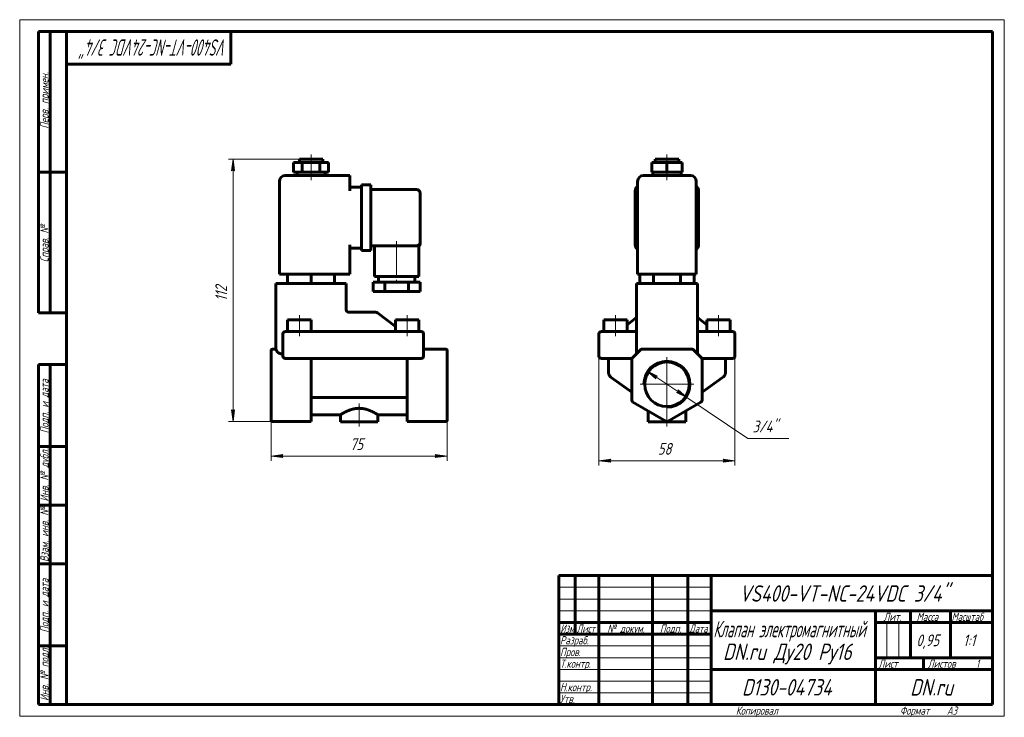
# Model space of a CAD drawing. Header units: millimetres. Extents: x 0 to 420, y 0 to 297.
import ezdxf

# ---------------------------------------------------------------- set-up
doc = ezdxf.new("R2010")
doc.units = ezdxf.units.MM
for name, pattern in [('K5LT_AXLED', [19.5, 15, -1.5, 1.5, -1.5]), ('K5LT_BASIC', [0]), ('K5LT_THIN', [0])]:
    doc.linetypes.add(name, pattern=pattern)
doc.layers.add('Системный слой', color=7, linetype='Continuous')
doc.layers.add('Системный слой (1)', color=7, linetype='Continuous', true_color=0x6c6c6c)
doc.styles.add('KDIMTEXTSTYLE', font='GOST_AU.SHX', dxfattribs={"width": 0.96, "oblique": 15, "height": 5})
doc.styles.add('KTEXTSTYLE', font='GOST_AU.SHX', dxfattribs={"width": 0.96, "height": 5})
doc.dimstyles.new('KDIMSTYLE (1.00)', dxfattribs={"dimtxt": 5, "dimasz": 1, "dimexe": 2, "dimexo": 0, "dimgap": 1, "dimtad": 1, "dimtxsty": 'KDIMTEXTSTYLE', "dimsah": 1, "dimcen": 0, "dimdle": 1, "dimadec": 0, "dimazin": 0, "dimtfac": 0.667, "dimtmove": 0, "dimatfit": 3, "dimfxl": 1, "dimtvp": 1, "dimtolj": 1, "dimtzin": 0, "dimarcsym": 0})

# ---------------------------------------------------------------- blocks, each defined once
blk = doc.blocks.new('U0')
at = {"layer": 'Системный слой (1)', "color": 150, "linetype": 'K5LT_BASIC', "lineweight": 60, "true_color": 0x0080ff}
for p, q in [((289.11, 169.59), (289.1, 169.69)), ((289.13, 169.52), (289.11, 169.59)), ((289.14, 169.48), (289.13, 169.52))]:
    blk.add_line(p, q, dxfattribs=at)
blk = doc.blocks.new('U1')
at = {"layer": 'Системный слой (1)', "color": 150, "linetype": 'K5LT_BASIC', "lineweight": 60, "true_color": 0x0080ff}
for q in [(290.81, 152.85), (291.1, 152.57)]:
    blk.add_line((291.1, 152.57), q, dxfattribs=at)
blk = doc.blocks.new('U2')
at = {"layer": 'Системный слой (1)', "color": 150, "linetype": 'K5LT_BASIC', "lineweight": 60, "true_color": 0x0080ff}
for p, q in [((263.07, 169.48), (263.08, 169.52)), ((263.08, 169.52), (263.1, 169.59)), ((263.1, 169.59), (263.1, 169.69))]:
    blk.add_line(p, q, dxfattribs=at)
blk = doc.blocks.new('U3')
at = {"layer": 'Системный слой (1)', "color": 150, "linetype": 'K5LT_BASIC', "lineweight": 60, "true_color": 0x0080ff}
for q in [(261.39, 152.85), (261.1, 152.57)]:
    blk.add_line((261.1, 152.57), q, dxfattribs=at)
blk = doc.blocks.new('U4')
at = {"layer": 'Системный слой (1)', "color": 30, "linetype": 'K5LT_AXLED', "lineweight": 18, "true_color": 0xff8000}
for q in [(276.1, 153.07), (264.6, 141.57), (287.6, 141.57), (276.1, 130.07)]:
    blk.add_line((276.1, 141.57), q, dxfattribs=at)
blk = doc.blocks.new('D0')
at = {"layer": 'Системный слой (1)'}
for points in [[(251.6, 108.96), (252.1, 109.61), (247.1, 108.96), (252.1, 108.3)], [(305.1, 108.96), (300.1, 109.61), (300.6, 108.96), (300.1, 108.3)]]:
    blk.add_hatch(color=7, dxfattribs=at).paths.add_polyline_path(points)
at = {"layer": 'Системный слой (1)', "color": 7, "linetype": 'K5LT_THIN', "lineweight": 18}
for p, q in [((247.1, 158.32), (247.1, 106.96)), ((305.1, 158.32), (305.1, 106.96)), ((247.1, 108.96), (252.1, 109.61)), ((252.1, 109.61), (251.6, 108.96)), ((300.6, 108.96), (300.1, 109.61)), ((300.1, 109.61), (305.1, 108.96)), ((252.1, 108.3), (247.1, 108.96)), ((251.6, 108.96), (252.1, 108.3)), ((305.1, 108.96), (300.1, 108.3)), ((300.1, 108.3), (300.6, 108.96))]:
    blk.add_line(p, q, dxfattribs=at)
blk.add_wipeout([(272.22, 109.96), (272.22, 117.34), (279.68, 117.34), (279.68, 109.96)]).dxf.layer = 'Системный слой (1)'
blk.add_line((247.1, 108.96), (305.1, 108.96), dxfattribs=at)
at = {"layer": 'Системный слой (1)', "color": 7, "insert": (272.22, 116.54), "char_height": 5, "attachment_point": 1, "style": 'KTEXTSTYLE'}
blk.add_mtext('\\H5.0;\\W1.000;\\Q15;\\Q15;\\W0.965;58', dxfattribs=at)
blk = doc.blocks.new('KDIMARROW_01')
at = {"layer": 'Системный слой'}
blk.add_hatch(color=0, dxfattribs=at).paths.add_polyline_path([(0, 0), (-5, 0.66), (-4.5, 0), (-5, -0.66)])
at = {"layer": 'Системный слой', "color": 0, "linetype": 'K5LT_THIN', "lineweight": 18}
for p, q in [((-4.5, 0), (-5, 0.66)), ((-5, 0.66), (0, 0)), ((0, 0), (-5, -0.66)), ((-5, -0.66), (-4.5, 0))]:
    blk.add_line(p, q, dxfattribs=at)
at = {"layer": 'Системный слой (1)', "color": 0, "linetype": 'K5LT_THIN', "lineweight": 18}
blk.add_line((107.29, 141.57), (106.29, 141.57), dxfattribs=at)
blk = doc.blocks.new('D1')
at = {"layer": 'Системный слой (1)'}
for points in [[(272.11, 145.03), (267.58, 147.26), (271.37, 143.93), (271.33, 144.76)], [(284.62, 135.87), (280.83, 139.2), (280.88, 138.37), (280.1, 138.1)]]:
    blk.add_hatch(color=7, dxfattribs=at).paths.add_polyline_path(points)
at = {"layer": 'Системный слой (1)', "color": 7, "linetype": 'K5LT_THIN', "lineweight": 18}
for p, q in [((267.58, 147.26), (272.11, 145.03)), ((271.37, 143.93), (267.58, 147.26)), ((267.58, 147.26), (284.62, 135.87)), ((272.11, 145.03), (271.33, 144.76)), ((271.33, 144.76), (271.37, 143.93)), ((280.88, 138.37), (280.83, 139.2)), ((280.83, 139.2), (284.62, 135.87)), ((280.1, 138.1), (280.88, 138.37)), ((284.62, 135.87), (280.1, 138.1))]:
    blk.add_line(p, q, dxfattribs=at)
blk.add_wipeout([(312.62, 119.49), (312.62, 126.87), (325.54, 126.87), (325.54, 119.49)]).dxf.layer = 'Системный слой (1)'
for p, q in [((284.62, 135.87), (310.62, 118.49)), ((310.62, 118.49), (328.08, 118.49))]:
    blk.add_line(p, q, dxfattribs=at)
at = {"layer": 'Системный слой (1)', "color": 7, "insert": (312.62, 126.08), "char_height": 5, "attachment_point": 1, "style": 'KTEXTSTYLE'}
blk.add_mtext('\\H5.0;\\W1.000;\\Q15;\\Q15;\\W0.965;3/4"', dxfattribs=at)
blk = doc.blocks.new('U5')
at = {"layer": 'Системный слой (1)', "color": 150, "linetype": 'K5LT_BASIC', "lineweight": 60, "true_color": 0x0080ff}
for p, q in [((124.29, 128.57), (136.79, 128.57)), ((152.79, 128.57), (165.29, 128.57))]:
    blk.add_line(p, q, dxfattribs=at)
blk = doc.blocks.new('U6')
at = {"layer": 'Системный слой (1)', "color": 150, "linetype": 'K5LT_BASIC', "lineweight": 60, "true_color": 0x0080ff}
for p in [(170.79, 202.07), (170.79, 201.68), (170.79, 201.68)]:
    blk.add_line(p, (170.79, 201.68), dxfattribs=at)
blk = doc.blocks.new('D2')
at = {"layer": 'Системный слой (1)'}
for points in [[(111.79, 110.96), (112.29, 111.61), (107.29, 110.96), (112.29, 110.3)], [(182.29, 110.96), (177.29, 111.61), (177.79, 110.96), (177.29, 110.3)]]:
    blk.add_hatch(color=7, dxfattribs=at).paths.add_polyline_path(points)
at = {"layer": 'Системный слой (1)', "color": 7, "linetype": 'K5LT_THIN', "lineweight": 18}
for p, q in [((107.29, 126.29), (107.29, 108.96)), ((182.29, 126.29), (182.29, 108.96)), ((107.29, 110.96), (112.29, 111.61)), ((112.29, 110.3), (107.29, 110.96)), ((112.29, 111.61), (111.79, 110.96)), ((111.79, 110.96), (112.29, 110.3)), ((177.79, 110.96), (177.29, 111.61)), ((177.29, 111.61), (182.29, 110.96)), ((182.29, 110.96), (177.29, 110.3)), ((177.29, 110.3), (177.79, 110.96))]:
    blk.add_line(p, q, dxfattribs=at)
blk.add_wipeout([(140.91, 111.96), (140.91, 119.34), (148.37, 119.34), (148.37, 111.96)]).dxf.layer = 'Системный слой (1)'
blk.add_line((107.29, 110.96), (182.29, 110.96), dxfattribs=at)
at = {"layer": 'Системный слой (1)', "color": 7, "insert": (140.91, 118.54), "char_height": 5, "attachment_point": 1, "style": 'KTEXTSTYLE'}
blk.add_mtext('\\H5.0;\\W1.000;\\Q15;\\Q15;\\W0.965;75', dxfattribs=at)
blk = doc.blocks.new('D3')
at = {"layer": 'Системный слой (1)'}
for points in [[(91.69, 232.57), (91.03, 237.57), (90.37, 232.57), (91.03, 233.07)], [(91.03, 125.72), (91.69, 130.72), (91.03, 130.22), (90.37, 130.72)]]:
    blk.add_hatch(color=7, dxfattribs=at).paths.add_polyline_path(points)
at = {"layer": 'Системный слой (1)', "color": 7, "linetype": 'K5LT_THIN', "lineweight": 18}
for p, q in [((119.29, 237.57), (89.03, 237.57)), ((90.37, 232.57), (91.03, 237.57)), ((91.03, 237.57), (91.69, 232.57)), ((91.03, 233.07), (90.37, 232.57)), ((91.69, 232.57), (91.03, 233.07)), ((91.03, 125.72), (90.37, 130.72)), ((90.37, 130.72), (91.03, 130.22)), ((91.03, 130.22), (91.69, 130.72)), ((91.69, 130.72), (91.03, 125.72)), ((116.04, 125.72), (89.03, 125.72))]:
    blk.add_line(p, q, dxfattribs=at)
blk.add_wipeout([(90.03, 177.03), (82.65, 177.03), (82.65, 185.89), (90.03, 185.89)]).dxf.layer = 'Системный слой (1)'
blk.add_line((91.03, 237.57), (91.03, 125.72), dxfattribs=at)
at = {"layer": 'Системный слой (1)', "color": 7, "insert": (83.45, 177.03), "char_height": 5, "attachment_point": 1, "rotation": 90, "style": 'KTEXTSTYLE'}
blk.add_mtext('\\H5.0;\\W1.000;\\Q15;\\Q15;\\W0.965;112', dxfattribs=at)
blk = doc.blocks.new('U7')
at = {"color": 7, "linetype": 'K5LT_THIN', "lineweight": 18}
for p, q in [((0, 0), (0, 297)), ((0, 297), (420, 297)), ((420, 297), (420, 0)), ((230, 55), (295, 55)), ((230, 50), (295, 50)), ((230, 45), (295, 45)), ((369.96, 25), (369.96, 40)), ((374.98, 25), (374.98, 40)), ((230, 30), (295, 30)), ((230, 25), (295, 25)), ((230, 20), (295, 20)), ((230, 15), (295, 15)), ((230, 10), (295, 10)), ((420, 0), (0, 0))]:
    blk.add_line(p, q, dxfattribs=at)
at = {"color": 150, "linetype": 'K5LT_BASIC', "lineweight": 60, "true_color": 0x0080ff}
for p, q in [((8, 172), (8, 292)), ((20, 292), (8, 292)), ((13, 172), (13, 292)), ((20, 5), (20, 292)), ((20, 292), (415, 292)), ((90, 292), (90, 278)), ((415, 292), (415, 5)), ((90, 278), (20, 278)), ((20, 232), (8, 232)), ((20, 172), (8, 172)), ((8, 5), (8, 150)), ((20, 150), (8, 150)), ((13, 5), (13, 150)), ((20, 115), (8, 115)), ((20, 90), (8, 90)), ((20, 65), (8, 65)), ((230, 60), (415, 60)), ((230, 5), (230, 60)), ((237, 35), (237, 60)), ((247, 5), (247, 60)), ((270, 5), (270, 60)), ((285, 5), (285, 60)), ((295, 5), (295, 60)), ((295, 45), (415, 45)), ((365, 5), (365, 45)), ((380, 25), (380, 45)), ((397, 25), (397, 45)), ((230, 40), (295, 40)), ((365, 40), (380, 40)), ((380, 40), (415, 40)), ((230, 35), (295, 35)), ((20, 30), (8, 30)), ((365, 25), (415, 25)), ((385.57, 20), (385.57, 25)), ((295, 20), (365, 20)), ((365, 20), (415, 20)), ((20, 5), (8, 5)), ((415, 5), (20, 5))]:
    blk.add_line(p, q, dxfattribs=at)
at = {"color": 7, "attachment_point": 1, "style": 'KTEXTSTYLE'}
for s, insert, char_height, rotation in [('\\H5.0;\\W1.000;\\Q15;\\Q15;\\W0.665;\\H7.00;VS400-VT-NC-24VDC 3/4"', (88.61, 281.64), 7, 180), ('\\H5.0;\\W1.000;\\Q15;\\Q15;\\W0.965;\\H3.50;Перв. примен.', (8.82, 250.52), 3.5, 90), ('\\H5.0;\\W1.000;\\Q15;\\Q15;\\W0.965;\\H3.50;Справ. №', (8.82, 193.63), 3.5, 90), ('\\H5.0;\\W1.000;\\Q15;\\Q15;\\W0.965;\\H3.50;Подп. и дата', (8.82, 120.66), 3.5, 90), ('\\H5.0;\\W1.000;\\Q15;\\Q15;\\W0.965;\\H3.50;Инв. № дубл.', (8.82, 91.57), 3.5, 90), ('\\H5.0;\\W1.000;\\Q15;\\Q15;\\W0.965;\\H3.50;Взам. инв. №', (8.82, 65.8), 3.5, 90), ('\\H5.0;\\W1.000;\\Q15;\\Q15;\\W0.965;\\H3.50;Подп. и дата', (8.82, 35.66), 3.5, 90), ('\\H5.0;\\W1.000;\\Q15;\\Q15;\\W0.965;\\H3.50;Инв. № подл.', (8.82, 6.57), 3.5, 90)]:
    blk.add_mtext(s, dxfattribs=dict(at, insert=insert, char_height=char_height, rotation=rotation))
for s, insert, char_height in [('\\H5.0;\\W1.000;\\Q15;\\Q15;\\W0.965;\\H7.00;VS400-VT-NC-24VDC 3/4"', (306.96, 55.86), 7), ('\\H5.0;\\W1.000;\\Q15;\\Q15;\\W0.965;\\H3.50;Лит.', (368.47, 44.18), 3.5), ('\\H5.0;\\W1.000;\\Q15;\\Q15;\\W0.965;\\H3.50;Масса', (382.58, 44.18), 3.5), ('\\H5.0;\\W1.000;\\Q15;\\Q15;\\W0.930;\\H3.50;Масштаб', (397.52, 44.18), 3.5), ('\\H5.0;\\W1.000;\\Q15;\\Q15;\\W0.784;\\H3.50;Изм.', (230.62, 39.18), 3.5), ('\\H5.0;\\W1.000;\\Q15;\\Q15;\\W0.799;\\H3.50;Лист', (237.61, 39.18), 3.5), ('\\H5.0;\\W1.000;\\Q15;\\Q15;\\W0.965;\\H3.50;№ докум.', (250.63, 39.18), 3.5), ('\\H5.0;\\W1.000;\\Q15;\\Q15;\\W0.965;\\H3.50;Подп.', (273.1, 39.18), 3.5), ('\\H5.0;\\W1.000;\\Q15;\\Q15;\\W0.799;\\H3.50;Дата', (285.61, 39.18), 3.5), ('\\H5.0;\\W1.000;\\Q15;\\Q15;\\W0.672;\\H7.00;Клапан электромагнитный', (295.88, 40.69), 7), ('\\H5.0;\\W1.000;\\Q15;\\Q15;\\W0.965;\\H3.50;Разраб.', (230.5, 34.18), 3.5), ('\\H5.0;\\W1.000;\\Q15;\\Q15;\\W0.965;0,95', (382.5, 34.9), 5), ('\\H5.0;\\W1.000;\\Q15;\\Q15;\\W0.965;{\\c16711680;1:1}', (402.44, 34.9), 5), ('\\H5.0;\\W1.000;\\Q15;\\Q15;\\W0.965;\\H7.00;DN.ru Ду20 Ру16', (300.02, 31.02), 7), ('\\H5.0;\\W1.000;\\Q15;\\Q15;\\W0.965;\\H3.50;Пров.', (230.5, 29.18), 3.5), ('\\H5.0;\\W1.000;\\Q15;\\Q15;\\W0.965;\\H3.50;Т.контр.', (230.5, 24.18), 3.5), ('\\H5.0;\\W1.000;\\Q15;\\Q15;\\W0.965;\\H3.50;Лист', (366.32, 24.18), 3.5), ('\\H5.0;\\W1.000;\\Q15;\\Q15;\\W0.965;\\H3.50;Листов', (387.36, 24.18), 3.5), ('\\H5.0;\\W1.000;\\Q15;\\Q15;\\W0.965;\\H3.50;1', (407.91, 24.18), 3.5), ('\\H5.0;\\W1.000;\\Q15;\\Q15;\\W0.965;\\H3.50;Н.контр.', (230.5, 14.18), 3.5), ('\\H5.0;\\W1.000;\\Q15;\\Q15;\\W0.965;\\H7.00;D130-04734', (308.08, 15.86), 7), ('\\H5.0;\\W1.000;\\Q15;\\Q15;\\W0.965;\\H7.00;DN.ru', (379.84, 15.86), 7), ('\\H5.0;\\W1.000;\\Q15;\\Q15;\\W0.965;\\H3.50;Утв.', (230.5, 9.18), 3.5), ('\\H5.0;\\W1.000;\\Q15;\\Q15;\\W0.965;\\H3.50;Копировал', (305.5, 4.18), 3.5), ('\\H5.0;\\W1.000;\\Q15;\\Q15;\\W0.965;\\H3.50;Формат', (375.5, 4.18), 3.5), ('\\H5.0;\\W1.000;\\Q15;\\Q15;\\W0.965;\\H3.50;A3', (395.5, 4.18), 3.5)]:
    blk.add_mtext(s, dxfattribs=dict(at, insert=insert, char_height=char_height))

msp = doc.modelspace()

# ---------------------------------------------------------------- linework, layer by layer
at = {"layer": 'Системный слой (1)', "color": 30, "linetype": 'K5LT_AXLED', "lineweight": 18, "true_color": 0xff8000}
for p, q in [((124.294, 234.065), (124.294, 239.565)), ((276.103, 234.065), (276.103, 239.565)), ((124.294, 228.565), (124.294, 234.065)), ((276.103, 228.565), (276.103, 234.065)), ((160.794, 202.565), (160.794, 183.065)), ((119.294, 162.065), (119.294, 171.065)), ((165.294, 162.065), (165.294, 171.065)), ((254.103, 162.065), (254.103, 171.065)), ((298.103, 162.065), (298.103, 171.065)), ((144.794, 133.318), (144.794, 123.565)), ((276.103, 123.565), (276.103, 133.318))]:
    msp.add_line(p, q, dxfattribs=at)
at = {"layer": 'Системный слой (1)', "color": 150, "linetype": 'K5LT_BASIC', "lineweight": 60, "true_color": 0x0080ff}
for p, q in [((116.794, 232.065), (116.794, 236.065)), ((116.794, 236.065), (120.544, 236.065)), ((119.294, 237.565), (129.294, 237.565)), ((119.294, 236.065), (119.294, 237.565)), ((120.544, 236.065), (128.044, 236.065)), ((120.544, 232.065), (120.544, 236.065)), ((128.044, 236.065), (131.794, 236.065)), ((128.044, 232.065), (128.044, 236.065)), ((129.294, 236.065), (129.294, 237.565)), ((131.794, 232.065), (131.794, 236.065)), ((269.608, 236.065), (276.103, 236.065)), ((269.608, 232.065), (269.608, 236.065)), ((271.103, 237.565), (281.103, 237.565)), ((271.103, 236.065), (271.103, 237.565)), ((276.103, 232.065), (276.103, 236.065)), ((276.103, 236.065), (282.598, 236.065)), ((281.103, 236.065), (281.103, 237.565)), ((282.598, 232.065), (282.598, 236.065)), ((116.794, 232.065), (120.544, 232.065)), ((118.294, 230.565), (118.294, 232.065)), ((120.544, 232.065), (128.044, 232.065)), ((128.044, 232.065), (131.794, 232.065)), ((130.294, 230.565), (130.294, 232.065)), ((269.608, 232.065), (276.103, 232.065)), ((270.103, 230.565), (270.103, 232.065)), ((276.103, 232.065), (282.598, 232.065)), ((282.103, 230.565), (282.103, 232.065)), ((110.794, 188.565), (110.794, 228.065)), ((140.794, 230.565), (113.294, 230.565)), ((140.794, 230.565), (140.794, 228.065)), ((140.794, 224.065), (140.794, 228.065)), ((263.603, 188.565), (263.603, 228.065)), ((286.103, 230.565), (266.103, 230.565)), ((288.603, 188.565), (288.603, 228.065)), ((140.794, 225.565), (145.794, 225.565)), ((145.794, 224.065), (145.794, 226.565)), ((145.794, 226.565), (149.794, 226.565)), ((145.794, 224.065), (145.794, 201.065)), ((149.794, 226.565), (149.794, 224.065)), ((149.794, 224.565), (169.294, 224.565)), ((149.794, 224.065), (149.794, 201.065)), ((170.794, 223.065), (170.794, 202.065)), ((262.603, 201.065), (262.603, 224.065)), ((289.603, 224.065), (289.603, 201.065)), ((170.794, 202.065), (170.794, 201.683)), ((170.794, 201.683), (170.794, 201.683)), ((170.794, 201.683), (170.794, 201.683)), ((140.794, 188.565), (140.794, 201.065)), ((140.794, 199.565), (145.794, 199.565)), ((145.794, 198.565), (145.794, 201.065)), ((145.794, 198.565), (149.794, 198.565)), ((149.794, 201.065), (149.794, 198.565)), ((149.794, 200.565), (169.294, 200.565)), ((151.294, 200.565), (151.294, 187.565)), ((169.294, 200.565), (170.294, 200.565)), ((170.294, 200.565), (170.294, 187.565)), ((113.294, 188.565), (110.794, 188.565)), ((113.294, 188.565), (140.794, 188.565)), ((114.294, 188.565), (114.294, 184.565)), ((124.294, 188.565), (124.294, 184.565)), ((134.294, 188.565), (134.294, 184.565)), ((150.794, 185.065), (150.794, 181.065)), ((155.794, 185.065), (150.794, 185.065)), ((170.294, 187.565), (151.294, 187.565)), ((153.044, 187.565), (153.044, 185.065)), ((165.794, 185.065), (155.794, 185.065)), ((155.794, 185.065), (155.794, 181.065)), ((165.794, 185.065), (165.794, 181.065)), ((170.794, 185.065), (165.794, 185.065)), ((168.544, 187.565), (168.544, 185.065)), ((170.794, 185.065), (170.794, 181.065)), ((266.103, 188.565), (263.603, 188.565)), ((264.556, 188.565), (264.556, 184.565)), ((266.103, 188.565), (286.103, 188.565)), ((270.329, 188.565), (270.329, 184.565)), ((281.876, 188.565), (281.876, 184.565)), ((288.603, 188.565), (286.103, 188.565)), ((287.65, 188.565), (287.65, 184.565)), ((109.294, 184.565), (109.294, 156.565)), ((109.294, 184.565), (111.794, 184.565)), ((136.794, 184.565), (111.794, 184.565)), ((136.794, 184.565), (139.294, 184.565)), ((139.294, 184.565), (139.294, 172.992)), ((155.794, 181.065), (150.794, 181.065)), ((165.794, 181.065), (155.794, 181.065)), ((170.794, 181.065), (165.794, 181.065)), ((263.103, 184.565), (265.603, 184.565)), ((263.103, 184.565), (263.103, 154.565)), ((286.603, 184.565), (265.603, 184.565)), ((286.603, 184.565), (289.103, 184.565)), ((289.103, 184.565), (289.103, 154.565)), ((139.294, 173.177), (139.294, 172.992)), ((151.956, 172.275), (140.294, 172.275)), ((114.294, 169.065), (124.294, 169.065)), ((114.294, 164.065), (114.294, 169.065)), ((124.294, 164.065), (124.294, 169.065)), ((152.562, 172.071), (160.294, 166.182)), ((160.294, 164.065), (160.294, 169.065)), ((160.294, 169.065), (170.294, 169.065)), ((170.294, 164.065), (170.294, 169.065)), ((249.103, 169.065), (259.103, 169.065)), ((249.103, 164.065), (249.103, 169.065)), ((263.103, 169.99), (259.103, 166.944)), ((259.103, 164.065), (259.103, 169.065)), ((289.103, 169.99), (293.103, 166.944)), ((293.103, 169.065), (303.103, 169.065)), ((293.103, 164.065), (293.103, 169.065)), ((303.103, 164.065), (303.103, 169.065)), ((113.294, 164.065), (115.294, 164.065)), ((169.294, 164.065), (115.294, 164.065)), ((169.294, 164.065), (171.294, 164.065)), ((248.103, 164.065), (250.103, 164.065)), ((250.103, 164.065), (263.103, 164.065)), ((289.103, 164.065), (302.103, 164.065)), ((302.103, 164.065), (304.103, 164.065)), ((112.294, 163.065), (112.294, 153.565)), ((172.294, 153.565), (172.294, 163.065)), ((247.103, 163.065), (247.103, 153.565)), ((305.103, 163.065), (305.103, 153.565)), ((107.294, 155.919), (107.294, 156.065)), ((107.294, 152.505), (107.294, 155.919)), ((109.295, 156.565), (107.794, 156.565)), ((172.294, 156.565), (181.794, 156.565)), ((182.294, 156.065), (182.294, 155.919)), ((182.294, 152.505), (182.294, 155.919)), ((264.81, 156.272), (261.396, 152.858)), ((286.689, 156.565), (265.517, 156.565)), ((290.81, 152.858), (287.396, 156.272)), ((107.294, 152.151), (107.294, 152.505)), ((107.294, 134.803), (107.294, 152.151)), ((111.794, 154.565), (112.294, 154.565)), ((113.261, 152.566), (113.26, 152.566)), ((113.261, 152.566), (113.26, 152.566)), ((115.294, 152.565), (113.294, 152.565)), ((115.294, 152.565), (169.294, 152.565)), ((124.294, 134.803), (124.294, 152.565)), ((165.294, 134.803), (165.294, 152.565)), ((171.294, 152.565), (169.294, 152.565)), ((171.326, 152.566), (171.327, 152.566)), ((182.294, 152.505), (182.294, 152.151)), ((182.294, 134.803), (182.294, 152.151)), ((250.103, 152.565), (248.103, 152.565)), ((250.103, 152.565), (261.103, 152.565)), ((251.103, 152.565), (251.103, 146.943)), ((261.103, 152.566), (261.103, 152.566)), ((261.103, 152.565), (261.103, 152.151)), ((261.103, 152.522), (261.103, 152.274)), ((261.103, 152.151), (261.103, 134.803)), ((291.102, 152.566), (291.102, 152.566)), ((291.103, 152.565), (302.103, 152.565)), ((291.103, 152.565), (291.103, 152.151)), ((291.103, 152.565), (291.103, 152.565)), ((291.103, 152.522), (291.103, 152.275)), ((291.103, 134.803), (291.103, 152.151)), ((301.103, 152.565), (301.103, 146.943)), ((304.103, 152.565), (302.103, 152.565)), ((261.103, 138.265), (252.361, 144.5)), ((299.845, 144.5), (291.103, 138.265)), ((107.294, 134.37), (107.294, 134.803)), ((124.294, 134.803), (124.294, 133.937)), ((125.181, 135.917), (164.406, 135.917)), ((165.294, 133.937), (165.294, 134.803)), ((182.294, 134.803), (182.294, 134.37)), ((107.294, 126.287), (107.294, 134.37)), ((124.294, 125.854), (124.294, 133.937)), ((165.294, 125.854), (165.294, 133.937)), ((182.294, 126.287), (182.294, 134.37)), ((261.603, 133.937), (275.603, 125.854)), ((276.603, 125.854), (290.603, 133.937)), ((107.294, 126.22), (107.294, 126.287)), ((136.794, 128.565), (136.794, 125.565)), ((152.794, 128.565), (152.794, 125.565)), ((182.294, 126.287), (182.294, 126.22)), ((268.103, 130.184), (268.103, 125.565)), ((284.103, 130.184), (284.103, 125.565)), ((107.794, 125.72), (124.294, 125.72)), ((124.294, 125.854), (124.294, 125.72)), ((152.794, 125.565), (136.794, 125.565)), ((165.294, 125.72), (165.294, 125.854)), ((165.294, 125.72), (181.794, 125.72)), ((284.103, 125.565), (268.103, 125.565))]:
    msp.add_line(p, q, dxfattribs=at)
msp.add_circle((276.103, 141.565), 9.5, dxfattribs=at)
for centre, radius, start, end in [((113.294, 228.065), 2.5, 90, 180), ((266.103, 228.065), 2.5, 90, 180), ((286.103, 228.065), 2.5, 0, 90), ((169.294, 223.065), 1.5, 0, 90), ((265.103, 224.065), 2.5, 126.8699, 180), ((287.103, 224.065), 2.5, 0, 53.1301), ((169.294, 202.065), 1.5, 270, 0), ((169.294, 202.065), 1.5, 270.44711, 0), ((169.294, 201.683), 1.5, 311.81031, 0), ((265.103, 201.065), 2.5, 180, 233.1301), ((287.103, 201.065), 2.5, 306.8699, 0), ((140.294, 173.275), 1, 180, 270), ((151.956, 171.275), 1, 52.70853, 90), ((113.294, 163.065), 1, 90, 180), ((171.294, 163.065), 1, 0, 90), ((248.103, 163.065), 1, 90, 180), ((304.103, 163.065), 1, 0, 90), ((107.794, 156.065), 0.5, 90, 180), ((181.794, 156.065), 0.5, 0, 90), ((265.517, 155.565), 1, 90, 135), ((286.689, 155.565), 1, 45, 90), ((113.294, 153.565), 1, 180, 270), ((113.294, 153.565), 1, 268.09674, 270), ((171.294, 153.565), 1, 270, 0), ((171.294, 153.565), 1, 271.87553, 271.90326), ((248.103, 153.565), 1, 180, 270), ((262.103, 152.151), 1, 135, 180), ((290.103, 152.151), 1, 0, 45), ((304.103, 153.565), 1, 270, 0), ((262.103, 134.803), 1, 180, 240), ((290.103, 134.803), 1, 300, 0), ((107.794, 126.22), 0.5, 180, 270), ((181.794, 126.22), 0.5, 270, 0), ((276.103, 126.72), 1, 240, 300)]:
    msp.add_arc(centre, radius, start, end, dxfattribs=at)
at = {"layer": 'Системный слой (1)', "color": 7, "linetype": 'K5LT_THIN', "lineweight": 18}
msp.add_arc((276.103, 141.565), 10.247, 270, 180, dxfattribs=at)
at = {"layer": 'Системный слой (1)', "color": 150, "linetype": 'K5LT_BASIC', "lineweight": 60, "true_color": 0x0080ff}
for points, knots in [([(170.794, 201.683), (170.794, 201.683), (170.794, 201.683), (170.794, 201.679), (170.794, 201.675), (170.793, 201.667), (170.793, 201.663), (170.793, 201.65), (170.793, 201.641), (170.792, 201.616), (170.791, 201.599), (170.788, 201.548), (170.784, 201.514), (170.771, 201.415), (170.758, 201.35), (170.722, 201.221), (170.7, 201.158), (170.648, 201.035), (170.618, 200.975), (170.549, 200.86), (170.511, 200.805), (170.428, 200.7), (170.384, 200.651), (170.328, 200.597), (170.321, 200.59), (170.306, 200.577), (170.3, 200.571), (170.294, 200.565)], [0.0015295, 0.0015295, 0.0015295, 0.0015295, 0.0061182, 0.0061182, 0.146493, 0.146493, 0.2975747, 0.2975747, 0.599738, 0.599738, 1.2040646, 1.2040646, 2.4127178, 2.4127178, 4.7757915, 4.7757915, 7.1589078, 7.1589078, 9.54946, 9.54946, 11.9358385, 11.9358385, 14.3022232, 14.3022232, 14.6901943, 14.6901943, 14.9968073, 14.9968073, 14.9968073, 14.9968073]), ([(170.794, 201.683), (170.794, 201.683), (170.794, 201.682), (170.794, 201.678), (170.794, 201.674), (170.793, 201.664), (170.793, 201.659), (170.793, 201.643), (170.793, 201.632), (170.792, 201.62), (170.792, 201.619), (170.791, 201.597), (170.79, 201.577), (170.784, 201.513), (170.779, 201.47), (170.76, 201.362), (170.745, 201.298), (170.705, 201.17), (170.68, 201.108), (170.623, 200.986), (170.591, 200.927), (170.518, 200.815), (170.478, 200.761), (170.394, 200.662), (170.35, 200.616), (170.303, 200.574)], [0.0107628, 0.0107628, 0.0107628, 0.0107628, 0.0322883, 0.0322883, 0.1716786, 0.1716786, 0.3648827, 0.3648827, 0.7512909, 0.7512909, 0.7851429, 0.7851429, 1.5241073, 1.5241073, 3.0589774, 3.0589774, 5.4290278, 5.4290278, 7.8162344, 7.8162344, 10.2067569, 10.2067569, 12.5891959, 12.5891959, 14.8465543, 14.8465543, 14.8465543, 14.8465543]), ([(170.794, 201.683), (170.794, 201.676), (170.794, 201.669), (170.793, 201.655), (170.793, 201.647), (170.793, 201.631), (170.792, 201.623), (170.792, 201.608), (170.791, 201.6), (170.79, 201.583), (170.79, 201.575), (170.789, 201.566)], [0, 0, 0, 0, 0.8807643, 0.8807643, 1.8807643, 1.8807643, 2.8807643, 2.8807643, 3.8807643, 3.8807643, 5, 5, 5, 5]), ([(170.794, 201.683), (170.794, 201.676), (170.794, 201.669), (170.793, 201.655), (170.793, 201.647), (170.793, 201.631), (170.792, 201.623), (170.792, 201.607), (170.791, 201.599), (170.79, 201.583), (170.79, 201.574), (170.789, 201.565)], [0, 0, 0, 0, 0.8742674, 0.8742674, 1.8742674, 1.8742674, 2.8742674, 2.8742674, 3.8742674, 3.8742674, 5, 5, 5, 5]), ([(109.423, 156.272), (109.42, 156.281), (109.414, 156.297), (109.405, 156.323), (109.395, 156.35), (109.384, 156.379), (109.372, 156.41), (109.358, 156.443), (109.345, 156.475), (109.332, 156.503), (109.319, 156.528), (109.308, 156.548), (109.3, 156.562), (109.296, 156.565), (109.295, 156.565)], [0, 0, 0, 0, 0.0445897, 0.0932896, 0.146202, 0.2098435, 0.2797712, 0.3630986, 0.4537686, 0.5494045, 0.6426781, 0.7552216, 0.8743138, 1, 1, 1, 1]), ([(252.361, 144.5), (252.36, 144.501), (252.359, 144.501), (252.356, 144.503), (252.354, 144.505), (252.348, 144.51), (252.344, 144.512), (252.332, 144.521), (252.324, 144.527), (252.301, 144.544), (252.285, 144.556), (252.239, 144.591), (252.209, 144.615), (252.12, 144.69), (252.063, 144.741), (251.912, 144.888), (251.823, 144.988), (251.658, 145.199), (251.582, 145.311), (251.445, 145.544), (251.385, 145.665), (251.281, 145.915), (251.237, 146.044), (251.168, 146.305), (251.143, 146.437), (251.111, 146.689), (251.103, 146.809), (251.103, 146.934), (251.103, 146.938), (251.103, 146.943)], [0.0055666, 0.0055666, 0.0055666, 0.0055666, 0.0222666, 0.0222666, 0.0802452, 0.0802452, 0.1771904, 0.1771904, 0.3710807, 0.3710807, 0.7588613, 0.7588613, 1.5288559, 1.5288559, 3.0688451, 3.0688451, 5.7347039, 5.7347039, 8.4248699, 8.4248699, 11.1257407, 11.1257407, 13.8270652, 13.8270652, 16.5115486, 16.5115486, 18.9078842, 18.9078842, 18.9968203, 18.9968203, 18.9968203, 18.9968203]), ([(252.361, 144.5), (252.359, 144.502), (252.357, 144.503), (252.353, 144.506), (252.35, 144.508), (252.343, 144.513), (252.339, 144.516), (252.33, 144.522), (252.325, 144.526), (252.316, 144.533), (252.311, 144.536), (252.301, 144.544), (252.296, 144.548), (252.29, 144.552)], [0, 0, 0, 0, 0.5511934, 0.5511934, 1.2861178, 1.2861178, 2.5722357, 2.5722357, 3.9722357, 3.9722357, 5.3722357, 5.3722357, 7, 7, 7, 7]), ([(299.845, 144.5), (299.846, 144.501), (299.846, 144.501), (299.849, 144.503), (299.852, 144.505), (299.858, 144.51), (299.862, 144.512), (299.874, 144.521), (299.881, 144.527), (299.905, 144.544), (299.92, 144.556), (299.966, 144.591), (299.996, 144.615), (300.085, 144.69), (300.142, 144.741), (300.293, 144.888), (300.383, 144.988), (300.548, 145.199), (300.624, 145.311), (300.76, 145.544), (300.821, 145.665), (300.925, 145.915), (300.968, 146.044), (301.037, 146.305), (301.063, 146.437), (301.094, 146.689), (301.102, 146.809), (301.103, 146.934), (301.103, 146.938), (301.103, 146.943)], [0.0055666, 0.0055666, 0.0055666, 0.0055666, 0.0222666, 0.0222666, 0.0802452, 0.0802452, 0.1771904, 0.1771904, 0.3710807, 0.3710807, 0.7588613, 0.7588613, 1.5288559, 1.5288559, 3.0688451, 3.0688451, 5.7347039, 5.7347039, 8.4248699, 8.4248699, 11.1257407, 11.1257407, 13.8270652, 13.8270652, 16.5115486, 16.5115486, 18.9078842, 18.9078842, 18.9968203, 18.9968203, 18.9968203, 18.9968203]), ([(299.845, 144.5), (299.847, 144.502), (299.849, 144.503), (299.853, 144.506), (299.855, 144.508), (299.862, 144.513), (299.866, 144.516), (299.875, 144.522), (299.88, 144.526), (299.89, 144.533), (299.894, 144.536), (299.904, 144.544), (299.91, 144.548), (299.915, 144.552)], [0, 0, 0, 0, 0.5511956, 0.5511956, 1.2861231, 1.2861231, 2.5722463, 2.5722463, 3.9722463, 3.9722463, 5.3722463, 5.3722463, 7, 7, 7, 7]), ([(125.181, 135.917), (125.15, 135.917), (125.088, 135.919), (124.997, 135.926), (124.91, 135.937), (124.823, 135.953), (124.738, 135.974), (124.656, 136), (124.578, 136.029), (124.505, 136.06), (124.441, 136.093), (124.384, 136.124), (124.336, 136.154), (124.307, 136.173), (124.294, 136.182)], [0, 0, 0, 0, 0.0984567, 0.1939951, 0.2866154, 0.3783111, 0.4718281, 0.5643422, 0.6539218, 0.7372755, 0.8173513, 0.886259, 0.947193, 1, 1, 1, 1]), ([(164.406, 135.917), (164.438, 135.917), (164.499, 135.919), (164.59, 135.926), (164.678, 135.937), (164.764, 135.953), (164.849, 135.974), (164.932, 136), (165.009, 136.029), (165.082, 136.06), (165.146, 136.093), (165.203, 136.124), (165.251, 136.154), (165.28, 136.173), (165.294, 136.182)], [0, 0, 0, 0, 0.0984567, 0.1939951, 0.2866154, 0.3783111, 0.4718281, 0.5643422, 0.6539218, 0.7372755, 0.8173513, 0.886259, 0.947193, 1, 1, 1, 1]), ([(152.794, 128.565), (152.793, 128.565), (152.791, 128.567), (152.782, 128.573), (152.77, 128.58), (152.754, 128.589), (152.733, 128.602), (152.704, 128.62), (152.672, 128.64), (152.638, 128.66), (152.604, 128.681), (152.567, 128.703), (152.521, 128.731), (152.461, 128.767), (152.38, 128.816), (152.284, 128.872), (152.177, 128.936), (152.048, 129.01), (151.892, 129.1), (151.728, 129.193), (151.587, 129.271), (151.475, 129.333), (151.375, 129.387), (151.272, 129.442), (151.165, 129.499), (151.055, 129.557), (150.94, 129.616), (150.822, 129.677), (150.686, 129.745), (150.518, 129.828), (150.314, 129.926), (150.102, 130.025), (149.915, 130.11), (149.755, 130.18), (149.609, 130.243), (149.46, 130.306), (149.292, 130.375), (149.102, 130.45), (148.89, 130.53), (148.691, 130.603), (148.507, 130.667), (148.339, 130.723), (148.169, 130.777), (147.98, 130.835), (147.753, 130.9), (147.458, 130.979), (147.1, 131.064), (146.687, 131.148), (146.274, 131.215), (145.9, 131.261), (145.579, 131.29), (145.286, 131.308), (145.025, 131.317), (144.834, 131.319), (144.674, 131.318), (144.524, 131.315), (144.35, 131.309), (144.189, 131.301), (144.028, 131.29), (143.856, 131.276), (143.631, 131.254), (143.32, 131.215), (142.932, 131.153), (142.545, 131.076), (142.235, 131.005), (142.005, 130.946), (141.826, 130.898), (141.658, 130.85), (141.464, 130.791), (141.206, 130.71), (140.858, 130.591), (140.489, 130.453), (140.158, 130.32), (139.92, 130.219), (139.742, 130.141), (139.595, 130.075), (139.451, 130.01), (139.311, 129.944), (139.174, 129.879), (139.026, 129.807), (138.869, 129.729), (138.703, 129.645), (138.556, 129.569), (138.427, 129.502), (138.315, 129.442), (138.207, 129.384), (138.084, 129.317), (137.931, 129.233), (137.752, 129.132), (137.583, 129.036), (137.445, 128.956), (137.33, 128.888), (137.228, 128.828), (137.142, 128.777), (137.078, 128.738), (137.03, 128.709), (136.99, 128.685), (136.954, 128.663), (136.922, 128.644), (136.893, 128.626), (136.868, 128.611), (136.847, 128.598), (136.829, 128.587), (136.815, 128.578), (136.804, 128.572), (136.797, 128.567), (136.794, 128.566), (136.794, 128.565), (136.794, 128.565)], [0, 0, 0, 0, 0.00500089, 0.00901504, 0.01204865, 0.01508994, 0.01919026, 0.0233186, 0.02747781, 0.03063762, 0.03382466, 0.03705409, 0.04029855, 0.0446928, 0.05023279, 0.05620598, 0.06147732, 0.06758361, 0.07526858, 0.08261799, 0.08808252, 0.09164556, 0.09522268, 0.09883835, 0.10247883, 0.10615375, 0.10983908, 0.11355222, 0.11728267, 0.12229703, 0.12858342, 0.13487485, 0.13991163, 0.14368593, 0.14745917, 0.15123218, 0.15500643, 0.16005861, 0.1651238, 0.17020208, 0.17401136, 0.17781267, 0.18159245, 0.18535985, 0.1902972, 0.19637878, 0.20425584, 0.2126921, 0.22167404, 0.22903473, 0.23482883, 0.24048132, 0.24607582, 0.24999731, 0.25159947, 0.25533274, 0.25870563, 0.26171113, 0.26471058, 0.26805851, 0.27176287, 0.2779777, 0.28644238, 0.29504435, 0.30162768, 0.30577396, 0.30959445, 0.31311639, 0.31666697, 0.32238416, 0.33030231, 0.34048401, 0.34864426, 0.35472323, 0.35865187, 0.36257382, 0.36647748, 0.37037124, 0.37424821, 0.37812019, 0.38325623, 0.38838195, 0.39349797, 0.39732165, 0.40113374, 0.40492411, 0.40870475, 0.41450434, 0.42227901, 0.43038542, 0.43679609, 0.44229029, 0.44849484, 0.45423756, 0.45879278, 0.46216484, 0.46552488, 0.46885393, 0.47216625, 0.47545643, 0.47873949, 0.48201138, 0.48527812, 0.48853449, 0.49178656, 0.49502902, 0.49826498, 0.49999887, 0.49999887, 0.49999887, 0.49999887])]:
    msp.add_open_spline(points, degree=3, knots=knots, dxfattribs=at)
msp.add_rational_spline([(109.423, 156.272), (109.776, 155.216), (110.68, 154.565), (111.794, 154.565)], [1, 0.874352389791, 0.874352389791, 1], degree=3, dxfattribs=at)

# ---------------------------------------------------------------- block references
at = {"layer": 'Системный слой (1)'}
for name in ['U6', 'U2', 'U0', 'U3', 'U4', 'U1', 'U5']:
    msp.add_blockref(name, (0, 0), dxfattribs=at)

# ---------------------------------------------------------------- next in the draw order: dimensions: what is measured, and where the dimension line sits
at = {"layer": 'Системный слой (1)', "color": 7}
for base, p1, p2, text, picture, middle in [((247.103, 108.955), (305.103, 158.315), (247.103, 158.315), '\\H5.0;\\W0.965;\\Q15;\\H5.0;\\W0.965;\\Q15;\\Q15;58', 'D0', (276.103, 108.955)), ((107.294, 110.955), (182.294, 126.287), (107.294, 126.287), '\\H5.0;\\W0.965;\\Q15;\\H5.0;\\W0.965;\\Q15;\\Q15;75', 'D2', (144.794, 110.955))]:
    dim = msp.add_linear_dim(base=base, p1=p1, p2=p2, text=text, dimstyle='KDIMSTYLE (1.00)', override={"dimexo": 0, "dimblk1": 'KDIMARROW_01', "dimblk2": 'KDIMARROW_01', "dimse1": 0, "dimse2": 0, "dimclrt": 7, "dimtolj": 1}, dxfattribs=at)
    dim.commit()
    dim.dimension.update_dxf_attribs({"geometry": picture, "text_midpoint": middle, "dimtype": 160})

# ---------------------------------------------------------------- next in the draw order: dimensions: what is measured, and where the dimension line sits
dim = msp.add_linear_dim(base=(91.033, 237.565), p1=(116.044, 125.72), p2=(119.294, 237.565), angle=90, text='\\H5.0;\\W0.965;\\Q15;\\H5.0;\\W0.965;\\Q15;\\Q15;112', dimstyle='KDIMSTYLE (1.00)', override={"dimexo": 0, "dimblk1": 'KDIMARROW_01', "dimblk2": 'KDIMARROW_01', "dimse1": 0, "dimse2": 0, "dimclrt": 7, "dimtolj": 1}, dxfattribs=at)
dim.commit()
dim.dimension.update_dxf_attribs({"geometry": 'D3', "text_midpoint": (91.033, 181.643), "dimtype": 160})
dim = msp.add_diameter_dim_2p(p1=(267.584, 147.26), p2=(284.621, 135.87), text='\\H5.0;\\W0.965;\\Q15;\\H5.0;\\W0.965;\\Q15;\\Q15;3/4"', dimstyle='KDIMSTYLE (1.00)', override={"dimtih": 1, "dimtoh": 1, "dimblk1": 'KDIMARROW_01', "dimblk2": 'KDIMARROW_01', "dimclrt": 7, "dimtmove": 1, "dimatfit": 2, "dimtolj": 1}, dxfattribs=at)
dim.commit()
dim.dimension.update_dxf_attribs({"geometry": 'D1', "text_midpoint": (312.619, 118.49), "dimtype": 163})

# ---------------------------------------------------------------- next in the draw order: block references
msp.add_blockref('U7', (0, 0))

doc.saveas('drawing.dxf')
